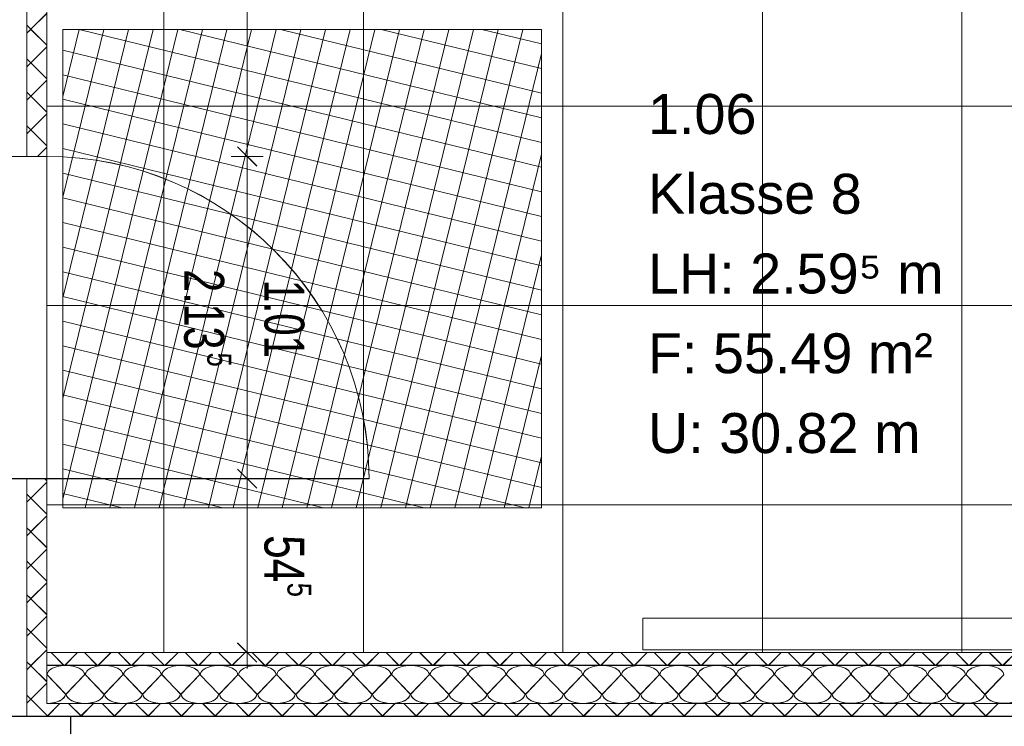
# Model space of a CAD drawing. Extents: x 229 to 926, y 37 to 878.
# Tile 12 of 163: x 554 to 615, y 165 to 209. Entities that reach past the tile are written whole.
import ezdxf
from ezdxf.lldxf.tags import DXFTag

# ---------------------------------------------------------------- set-up
doc = ezdxf.new("R2010")
doc.units = 0
doc.layers.get('0').update_dxf_attribs({"linetype": 'fein_strichliert', "lineweight": 13})
for name, color, linetype, lineweight in [('Ausstattung', 7, 'Continuous', 25), ('Axen', 7, 'Continuous', 25), ('Axen-A03CPAFYA9', 7, 'Continuous', 25), ('Bewegungsfläche', 7, 'Continuous', 25), ('Deckenspiegel', 7, 'Continuous', 25), ('Fullfläche', 7, 'Continuous', 25), ('Fullfläche-A03CPAG4A9', 7, 'Continuous', 25), ('Maßlinien', 7, 'Continuous', 25), ('Maßlinien-A03CPAG1A9', 7, 'Continuous', 25), ('Räume', 7, 'Continuous', 25), ('Räume-A03CPAG6A9', 7, 'Continuous', 25), ('Türen', 7, 'Continuous', 25), ('Türen-A03CPAFZA9', 7, 'Continuous', 25), ('Wände', 7, 'Continuous', 25), ('Wände-A03CPAG0A9', 7, 'Continuous', 25)]:
    doc.layers.add(name, color=color, linetype=linetype, lineweight=lineweight)
doc.styles.get("Standard").update_dxf_attribs({"font": 'arial.ttf'})
tags = doc.linetypes.add('ALL_S25', pattern=[0.001, 0, -0.001]).pattern_tags.tags
tags[6:7] = [DXFTag(74, 4), DXFTag(75, 0), DXFTag(340, '0'), DXFTag(46, 1.0), DXFTag(50, 0.0), DXFTag(44, 0.0), DXFTag(45, 0.0)]
tags[4:5] = [DXFTag(74, 4), DXFTag(75, 0), DXFTag(340, '0'), DXFTag(46, 1.0), DXFTag(50, 0.0), DXFTag(44, 0.0), DXFTag(45, 0.0)]
tags = doc.linetypes.add('ALL_S25-A03CPAG2A9', pattern=[0.001, 0, -0.001]).pattern_tags.tags
tags[6:7] = [DXFTag(74, 4), DXFTag(75, 0), DXFTag(340, '0'), DXFTag(46, 1.0), DXFTag(50, 0.0), DXFTag(44, 0.0), DXFTag(45, 0.0)]
tags[4:5] = [DXFTag(74, 4), DXFTag(75, 0), DXFTag(340, '0'), DXFTag(46, 1.0), DXFTag(50, 0.0), DXFTag(44, 0.0), DXFTag(45, 0.0)]
tags = doc.linetypes.add('fein_strichliert', pattern=[4, 1, -2, 1]).pattern_tags.tags
tags[8:9] = [DXFTag(74, 4), DXFTag(75, 0), DXFTag(340, '0'), DXFTag(46, 0.0), DXFTag(50, 0.0), DXFTag(44, 0.0), DXFTag(45, 0.0)]
tags[6:7] = [DXFTag(74, 4), DXFTag(75, 0), DXFTag(340, '0'), DXFTag(46, 0.0), DXFTag(50, 0.0), DXFTag(44, 0.0), DXFTag(45, 0.0)]
tags[4:5] = [DXFTag(74, 4), DXFTag(75, 0), DXFTag(340, '0'), DXFTag(46, 0.0), DXFTag(50, 0.0), DXFTag(44, 0.0), DXFTag(45, 0.0)]

# ---------------------------------------------------------------- blocks, each defined once
blk = doc.blocks.new('Referenz-A03CPAFUA9', base_point=(255.728, 66.032))
at = {"layer": 'Ausstattung', "color": 0, "lineweight": -2}
for p, q in [((592.686, 169.508), (592.686, 171.508)), ((592.686, 171.508), (632.686, 171.503)), ((632.686, 169.503), (592.686, 169.508))]:
    blk.add_line(p, q, dxfattribs=at)
at = {"layer": 'Axen', "color": 0, "linetype": 'ALL_S25', "lineweight": -2, "ltscale": 0.13}
blk.add_line((735.547, 165.341), (301.611, 165.341), dxfattribs=at)
at = {"layer": 'Bewegungsfläche', "color": 0, "lineweight": -2}
for p, q in [((556.335, 204.197), (557.365, 208.406)), ((556.335, 197.886), (558.91, 208.406)), ((556.335, 191.574), (560.454, 208.406)), ((556.335, 185.263), (561.998, 208.406)), ((556.335, 178.952), (563.542, 208.406)), ((556.335, 208.406), (586.336, 208.406)), ((556.335, 178.406), (556.335, 208.406)), ((556.335, 204.197), (557.365, 208.406)), ((556.335, 197.886), (558.91, 208.406)), ((556.335, 191.574), (560.454, 208.406)), ((556.335, 185.263), (561.998, 208.406)), ((556.335, 178.952), (563.542, 208.406)), ((556.335, 208.406), (586.336, 208.406)), ((556.335, 178.406), (556.335, 208.406)), ((557.36, 208.406), (586.336, 201.316)), ((557.36, 208.406), (586.336, 201.316)), ((557.746, 178.406), (565.087, 208.406)), ((557.746, 178.406), (565.087, 208.406)), ((559.29, 178.406), (566.631, 208.406)), ((559.29, 178.406), (566.631, 208.406)), ((560.834, 178.406), (568.175, 208.406)), ((560.834, 178.406), (568.175, 208.406)), ((562.379, 178.406), (569.719, 208.406)), ((562.379, 178.406), (569.719, 208.406)), ((563.671, 208.406), (586.336, 202.86)), ((563.671, 208.406), (586.336, 202.86)), ((563.923, 178.406), (571.264, 208.406)), ((563.923, 178.406), (571.264, 208.406)), ((565.467, 178.406), (572.808, 208.406)), ((565.467, 178.406), (572.808, 208.406)), ((567.012, 178.406), (574.352, 208.406)), ((567.012, 178.406), (574.352, 208.406)), ((568.556, 178.406), (575.896, 208.406)), ((568.556, 178.406), (575.896, 208.406)), ((569.982, 208.406), (586.336, 204.405)), ((569.982, 208.406), (586.336, 204.405)), ((570.1, 178.406), (577.441, 208.406)), ((570.1, 178.406), (577.441, 208.406)), ((571.644, 178.406), (578.985, 208.406)), ((571.644, 178.406), (578.985, 208.406)), ((573.189, 178.406), (580.529, 208.406)), ((573.189, 178.406), (580.529, 208.406)), ((574.733, 178.406), (582.074, 208.406)), ((574.733, 178.406), (582.074, 208.406)), ((576.277, 178.406), (583.618, 208.406)), ((576.277, 178.406), (583.618, 208.406)), ((576.293, 208.406), (586.336, 205.949)), ((576.293, 208.406), (586.336, 205.949)), ((577.821, 178.406), (585.162, 208.406)), ((577.821, 178.406), (585.162, 208.406)), ((582.605, 208.406), (586.336, 207.493)), ((582.605, 208.406), (586.336, 207.493)), ((586.336, 208.406), (586.336, 178.406)), ((586.336, 208.406), (586.336, 178.406)), ((556.335, 207.113), (586.336, 199.772)), ((556.335, 207.113), (586.336, 199.772)), ((579.366, 178.406), (586.336, 206.891)), ((579.366, 178.406), (586.336, 206.891)), ((556.335, 205.568), (586.336, 198.228)), ((556.335, 205.568), (586.336, 198.228)), ((556.335, 204.024), (586.336, 196.683)), ((556.335, 204.024), (586.336, 196.683)), ((556.335, 202.48), (586.336, 195.139)), ((556.335, 202.48), (586.336, 195.139)), ((556.335, 200.935), (586.336, 193.595)), ((556.335, 200.935), (586.336, 193.595)), ((580.91, 178.406), (586.336, 200.58)), ((580.91, 178.406), (586.336, 200.58)), ((556.335, 199.391), (586.336, 192.051)), ((556.335, 199.391), (586.336, 192.051)), ((556.335, 197.847), (586.336, 190.506)), ((556.335, 197.847), (586.336, 190.506)), ((556.335, 196.303), (586.336, 188.962)), ((556.335, 196.303), (586.336, 188.962)), ((556.335, 194.758), (586.336, 187.418)), ((556.335, 194.758), (586.336, 187.418)), ((582.454, 178.406), (586.336, 194.269)), ((582.454, 178.406), (586.336, 194.269)), ((556.335, 193.214), (586.336, 185.873)), ((556.335, 193.214), (586.336, 185.873)), ((556.335, 191.67), (586.336, 184.329)), ((556.335, 191.67), (586.336, 184.329)), ((556.335, 190.126), (586.336, 182.785)), ((556.335, 190.126), (586.336, 182.785)), ((556.335, 188.581), (586.336, 181.241)), ((556.335, 188.581), (586.336, 181.241)), ((583.999, 178.406), (586.336, 187.957)), ((583.999, 178.406), (586.336, 187.957)), ((556.335, 187.037), (586.336, 179.696)), ((556.335, 187.037), (586.336, 179.696)), ((556.335, 185.493), (585.299, 178.406)), ((556.335, 185.493), (585.299, 178.406)), ((556.335, 183.949), (578.988, 178.406)), ((556.335, 183.949), (578.988, 178.406)), ((556.335, 182.404), (572.676, 178.406)), ((556.335, 182.404), (572.676, 178.406)), ((585.543, 178.406), (586.336, 181.646)), ((585.543, 178.406), (586.336, 181.646)), ((556.335, 180.86), (566.365, 178.406)), ((556.335, 180.86), (566.365, 178.406)), ((556.335, 179.316), (560.054, 178.406)), ((556.335, 179.316), (560.054, 178.406)), ((586.336, 178.406), (556.335, 178.406)), ((586.336, 178.406), (556.335, 178.406))]:
    blk.add_line(p, q, dxfattribs=at)
at = {"layer": 'Fullfläche', "color": 0, "lineweight": -2}
for p, q in [((554.335, 208.416), (555.335, 209.415)), ((554.085, 208.663), (554.333, 208.416)), ((554.085, 208.164), (554.333, 208.412)), ((554.335, 208.412), (555.335, 207.412)), ((554.335, 206.316), (555.335, 207.315)), ((554.085, 206.563), (554.333, 206.316)), ((554.085, 206.064), (554.333, 206.312)), ((554.335, 206.312), (555.335, 205.312)), ((554.335, 204.216), (555.335, 205.215)), ((554.085, 204.463), (554.333, 204.216)), ((554.085, 203.964), (554.333, 204.212)), ((554.335, 204.212), (555.335, 203.212)), ((554.335, 202.116), (555.335, 203.115)), ((554.085, 202.363), (554.333, 202.116)), ((554.085, 201.864), (554.333, 202.112)), ((554.335, 202.112), (555.335, 201.112)), ((554.76, 200.441), (555.335, 201.015)), ((555.207, 180.241), (555.335, 180.112)), ((554.335, 179.016), (555.335, 180.015)), ((554.085, 179.263), (554.333, 179.016)), ((554.085, 178.764), (554.333, 179.011)), ((554.335, 179.011), (555.335, 178.012)), ((554.335, 176.916), (555.335, 177.915)), ((554.085, 177.163), (554.333, 176.916)), ((554.085, 176.664), (554.333, 176.911)), ((554.335, 176.911), (555.335, 175.912)), ((554.335, 174.816), (555.335, 175.815)), ((554.085, 175.063), (554.333, 174.816)), ((554.085, 174.564), (554.333, 174.811)), ((554.335, 174.811), (555.335, 173.812)), ((554.335, 172.716), (555.335, 173.715)), ((554.085, 172.963), (554.333, 172.716)), ((554.085, 172.464), (554.333, 172.711)), ((554.335, 172.711), (555.335, 171.712)), ((554.335, 170.616), (555.335, 171.615)), ((554.085, 170.863), (554.333, 170.616)), ((554.085, 170.364), (554.333, 170.611)), ((554.335, 170.611), (555.335, 169.612)), ((554.335, 168.515), (555.335, 169.515)), ((556.406, 168.541), (555.607, 169.341)), ((556.464, 168.541), (557.264, 169.341)), ((558.506, 168.541), (557.707, 169.341)), ((558.565, 168.541), (559.364, 169.341)), ((560.606, 168.541), (559.807, 169.341)), ((560.664, 168.541), (561.464, 169.341)), ((562.706, 168.541), (561.907, 169.341)), ((562.765, 168.541), (563.564, 169.341)), ((564.806, 168.541), (564.007, 169.341)), ((564.865, 168.541), (565.664, 169.341)), ((566.906, 168.541), (566.107, 169.341)), ((566.965, 168.541), (567.764, 169.341)), ((569.006, 168.541), (568.207, 169.341)), ((569.064, 168.541), (569.864, 169.341)), ((571.106, 168.541), (570.307, 169.341)), ((571.165, 168.541), (571.964, 169.341)), ((573.206, 168.541), (572.407, 169.341)), ((573.265, 168.541), (574.064, 169.341)), ((575.306, 168.541), (574.507, 169.341)), ((575.365, 168.541), (576.164, 169.341)), ((577.406, 168.541), (576.607, 169.341)), ((577.465, 168.541), (578.264, 169.341)), ((579.506, 168.541), (578.707, 169.341)), ((579.565, 168.541), (580.364, 169.341)), ((581.606, 168.541), (580.807, 169.341)), ((581.665, 168.541), (582.464, 169.341)), ((583.706, 168.541), (582.907, 169.341)), ((583.765, 168.541), (584.564, 169.341)), ((585.806, 168.541), (585.007, 169.341)), ((585.865, 168.541), (586.664, 169.341)), ((587.906, 168.541), (587.107, 169.341)), ((587.965, 168.541), (588.764, 169.341)), ((590.006, 168.541), (589.207, 169.341)), ((590.065, 168.541), (590.864, 169.341)), ((592.106, 168.541), (591.307, 169.341)), ((592.165, 168.541), (592.964, 169.341)), ((594.206, 168.541), (593.407, 169.341)), ((594.265, 168.541), (595.064, 169.341)), ((596.307, 168.541), (595.507, 169.341)), ((596.365, 168.541), (597.164, 169.341)), ((598.407, 168.541), (597.607, 169.341)), ((598.465, 168.541), (599.264, 169.341)), ((600.507, 168.541), (599.707, 169.341)), ((600.565, 168.541), (601.364, 169.341)), ((602.607, 168.541), (601.807, 169.341)), ((602.665, 168.541), (603.464, 169.341)), ((604.707, 168.541), (603.907, 169.341)), ((604.765, 168.541), (605.564, 169.341)), ((606.807, 168.541), (606.007, 169.341)), ((606.865, 168.541), (607.664, 169.341)), ((608.907, 168.541), (608.107, 169.341)), ((608.965, 168.541), (609.764, 169.341)), ((611.007, 168.541), (610.207, 169.341)), ((611.065, 168.541), (611.864, 169.341)), ((613.107, 168.541), (612.308, 169.341)), ((613.165, 168.541), (613.964, 169.341)), ((615.207, 168.541), (614.408, 169.341)), ((615.265, 168.541), (616.064, 169.341)), ((554.085, 168.763), (554.333, 168.515)), ((554.085, 168.264), (554.333, 168.511)), ((554.335, 168.511), (555.335, 167.512)), ((555.359, 167.941), (556.511, 166.741)), ((556.559, 166.741), (557.711, 167.941)), ((557.759, 167.941), (558.911, 166.741)), ((558.959, 166.741), (560.111, 167.941)), ((560.159, 167.941), (561.311, 166.741)), ((561.359, 166.741), (562.511, 167.941)), ((562.559, 167.941), (563.711, 166.741)), ((563.759, 166.741), (564.911, 167.941)), ((564.959, 167.941), (566.111, 166.741)), ((566.159, 166.741), (567.311, 167.941)), ((567.359, 167.941), (568.511, 166.741)), ((568.559, 166.741), (569.711, 167.941)), ((569.759, 167.941), (570.911, 166.741)), ((570.959, 166.741), (572.111, 167.941)), ((572.159, 167.941), (573.311, 166.741)), ((573.359, 166.741), (574.511, 167.941)), ((574.559, 167.941), (575.711, 166.741)), ((575.759, 166.741), (576.911, 167.941)), ((576.959, 167.941), (578.111, 166.741)), ((578.16, 166.741), (579.311, 167.941)), ((579.359, 167.941), (580.511, 166.741)), ((580.559, 166.741), (581.711, 167.941)), ((581.759, 167.941), (582.911, 166.741)), ((582.959, 166.741), (584.111, 167.941)), ((584.159, 167.941), (585.312, 166.741)), ((585.359, 166.741), (586.512, 167.941)), ((586.56, 167.941), (587.711, 166.741)), ((587.76, 166.741), (588.912, 167.941)), ((588.96, 167.941), (590.112, 166.741)), ((590.16, 166.741), (591.312, 167.941)), ((591.36, 167.941), (592.512, 166.741)), ((592.56, 166.741), (593.712, 167.941)), ((593.76, 167.941), (594.912, 166.741)), ((594.96, 166.741), (596.112, 167.941)), ((596.16, 167.941), (597.312, 166.741)), ((597.36, 166.741), (598.512, 167.941)), ((598.56, 167.941), (599.712, 166.741)), ((599.76, 166.741), (600.912, 167.941)), ((600.96, 167.941), (602.112, 166.741)), ((602.16, 166.741), (603.312, 167.941)), ((603.36, 167.941), (604.512, 166.741)), ((604.56, 166.741), (605.712, 167.941)), ((605.76, 167.941), (606.912, 166.741)), ((606.96, 166.741), (608.112, 167.941)), ((608.16, 167.941), (609.312, 166.741)), ((609.36, 166.741), (610.512, 167.941)), ((610.56, 167.941), (611.712, 166.741)), ((611.76, 166.741), (612.912, 167.941)), ((612.96, 167.941), (614.112, 166.741)), ((614.16, 166.741), (615.312, 167.941)), ((554.335, 166.416), (555.335, 167.415)), ((554.085, 166.663), (554.333, 166.416)), ((554.085, 166.164), (554.333, 166.411)), ((554.335, 166.411), (555.335, 165.412)), ((555.363, 165.341), (556.163, 166.141)), ((557.507, 165.341), (556.708, 166.141)), ((557.464, 165.341), (558.263, 166.141)), ((559.607, 165.341), (558.808, 166.141)), ((559.564, 165.341), (560.363, 166.141)), ((561.707, 165.341), (560.908, 166.141)), ((561.664, 165.341), (562.463, 166.141)), ((563.807, 165.341), (563.008, 166.141)), ((563.764, 165.341), (564.563, 166.141)), ((565.907, 165.341), (565.108, 166.141)), ((565.864, 165.341), (566.663, 166.141)), ((568.007, 165.341), (567.208, 166.141)), ((567.964, 165.341), (568.763, 166.141)), ((570.107, 165.341), (569.308, 166.141)), ((570.064, 165.341), (570.863, 166.141)), ((572.207, 165.341), (571.408, 166.141)), ((572.164, 165.341), (572.963, 166.141)), ((574.307, 165.341), (573.508, 166.141)), ((574.264, 165.341), (575.063, 166.141)), ((576.407, 165.341), (575.608, 166.141)), ((576.364, 165.341), (577.163, 166.141)), ((578.507, 165.341), (577.708, 166.141)), ((578.464, 165.341), (579.263, 166.141)), ((580.607, 165.341), (579.808, 166.141)), ((580.564, 165.341), (581.363, 166.141)), ((582.707, 165.341), (581.908, 166.141)), ((582.664, 165.341), (583.463, 166.141)), ((584.807, 165.341), (584.008, 166.141)), ((584.764, 165.341), (585.563, 166.141)), ((586.907, 165.341), (586.108, 166.141)), ((586.864, 165.341), (587.663, 166.141)), ((589.007, 165.341), (588.208, 166.141)), ((588.964, 165.341), (589.763, 166.141)), ((591.107, 165.341), (590.308, 166.141)), ((591.064, 165.341), (591.863, 166.141)), ((593.208, 165.341), (592.408, 166.141)), ((593.164, 165.341), (593.963, 166.141)), ((595.307, 165.341), (594.508, 166.141)), ((595.264, 165.341), (596.063, 166.141)), ((597.408, 165.341), (596.608, 166.141)), ((597.364, 165.341), (598.163, 166.141)), ((599.508, 165.341), (598.708, 166.141)), ((599.464, 165.341), (600.263, 166.141)), ((601.608, 165.341), (600.808, 166.141)), ((601.564, 165.341), (602.363, 166.141)), ((603.708, 165.341), (602.908, 166.141)), ((603.664, 165.341), (604.463, 166.141)), ((605.808, 165.341), (605.008, 166.141)), ((605.764, 165.341), (606.563, 166.141)), ((607.908, 165.341), (607.109, 166.141)), ((607.864, 165.341), (608.663, 166.141)), ((610.008, 165.341), (609.209, 166.141)), ((609.964, 165.341), (610.763, 166.141)), ((612.108, 165.341), (611.309, 166.141)), ((612.064, 165.341), (612.863, 166.141)), ((614.208, 165.341), (613.409, 166.141)), ((614.164, 165.341), (614.963, 166.141)), ((555.407, 165.341), (555.335, 165.413))]:
    blk.add_line(p, q, dxfattribs=at)
for centre, start_param, end_param in [((556.535, 167.941), 0, 3.141593), ((558.935, 167.941), 0, 3.141593), ((561.335, 167.941), 0, 3.141593), ((563.735, 167.941), 0, 3.141593), ((566.135, 167.941), 0, 3.141593), ((568.535, 167.941), 0, 3.141593), ((570.935, 167.941), 0, 3.141593), ((573.335, 167.941), 0, 3.141593), ((575.735, 167.941), 0, 3.141593), ((578.135, 167.941), 0, 3.141593), ((580.535, 167.941), 0, 3.141593), ((582.935, 167.941), 0, 3.141593), ((585.335, 167.941), 0, 3.141593), ((587.736, 167.941), 0, 3.141593), ((590.136, 167.941), 0, 3.141593), ((592.536, 167.941), 0, 3.141593), ((594.936, 167.941), 0, 3.141593), ((597.336, 167.941), 0, 3.141593), ((599.736, 167.941), 0, 3.141593), ((602.136, 167.941), 0, 3.141593), ((604.536, 167.941), 0, 3.141593), ((606.936, 167.941), 0, 3.141593), ((609.336, 167.941), 0, 3.141593), ((611.736, 167.941), 0, 3.141593), ((614.136, 167.941), 0, 3.141593), ((555.335, 166.741), 4.712389, 6.283185), ((557.735, 166.741), 3.141593, 4.712389), ((557.735, 166.741), 4.712389, 6.283185), ((560.135, 166.741), 3.141593, 4.712389), ((560.135, 166.741), 4.712389, 6.283185), ((562.535, 166.741), 3.141593, 4.712389), ((562.535, 166.741), 4.712389, 6.283185), ((564.935, 166.741), 3.141593, 4.712389), ((564.935, 166.741), 4.712389, 6.283185), ((567.335, 166.741), 3.141593, 4.712389), ((567.335, 166.741), 4.712389, 6.283185), ((569.735, 166.741), 3.141593, 4.712389), ((569.735, 166.741), 4.712389, 6.283185), ((572.135, 166.741), 3.141593, 4.712389), ((572.135, 166.741), 4.712389, 6.283185), ((574.535, 166.741), 3.141593, 4.712389), ((574.535, 166.741), 4.712389, 6.283185), ((576.936, 166.741), 3.141593, 4.712389), ((576.936, 166.741), 4.712389, 6.283185), ((579.335, 166.741), 3.141593, 4.712389), ((579.335, 166.741), 4.712389, 6.283185), ((581.735, 166.741), 3.141593, 4.712389), ((581.735, 166.741), 4.712389, 6.283185), ((584.135, 166.741), 3.141593, 4.712389), ((584.135, 166.741), 4.712389, 6.283185), ((586.536, 166.741), 3.141593, 4.712389), ((586.536, 166.741), 4.712389, 6.283185), ((588.936, 166.741), 3.141593, 4.712389), ((588.936, 166.741), 4.712389, 6.283185), ((591.336, 166.741), 3.141593, 4.712389), ((591.336, 166.741), 4.712389, 6.283185), ((593.736, 166.741), 3.141593, 4.712389), ((593.736, 166.741), 4.712389, 6.283185), ((596.136, 166.741), 3.141593, 4.712389), ((596.136, 166.741), 4.712389, 6.283185), ((598.536, 166.741), 3.141593, 4.712389), ((598.536, 166.741), 4.712389, 6.283185), ((600.936, 166.741), 3.141593, 4.712389), ((600.936, 166.741), 4.712389, 6.283185), ((603.336, 166.741), 3.141593, 4.712389), ((603.336, 166.741), 4.712389, 6.283185), ((605.736, 166.741), 3.141593, 4.712389), ((605.736, 166.741), 4.712389, 6.283185), ((608.136, 166.741), 3.141593, 4.712389), ((608.136, 166.741), 4.712389, 6.283185), ((610.536, 166.741), 3.141593, 4.712389), ((610.536, 166.741), 4.712389, 6.283185), ((612.936, 166.741), 3.141593, 4.712389), ((612.936, 166.741), 4.712389, 6.283185), ((615.336, 166.741), 3.141593, 4.712389), ((615.336, 166.741), 4.712389, 6.283185)]:
    blk.add_ellipse(centre, major_axis=(1.176, 0), ratio=0.5, start_param=start_param, end_param=end_param, dxfattribs=at)
at = {"layer": 'Maßlinien', "color": 0, "lineweight": -2}
for p, q in [((567.897, 269.381), (567.897, 200.441)), ((567.297, 201.041), (568.497, 199.841)), ((567.897, 200.441), (566.897, 200.441)), ((567.897, 200.441), (568.897, 200.441)), ((567.897, 200.441), (567.897, 180.241)), ((567.297, 180.841), (568.497, 179.641)), ((567.897, 180.241), (566.897, 180.241)), ((567.897, 180.241), (568.897, 180.241)), ((567.897, 180.241), (567.897, 169.341)), ((567.297, 169.941), (568.497, 168.741)), ((567.897, 169.341), (566.897, 169.341)), ((567.897, 169.341), (568.897, 169.341)), ((567.897, 169.341), (567.897, 168.341))]:
    blk.add_line(p, q, dxfattribs=at)
at = {"layer": 'Türen', "color": 0, "lineweight": -2}
blk.add_line((555.335, 180.241), (575.536, 180.241), dxfattribs=at)
blk.add_ellipse((555.335, 180.241), major_axis=(20.2, 0), ratio=1, start_param=0, end_param=1.570796, dxfattribs=at)
at = {"layer": 'Wände', "color": 0, "lineweight": -2}
for p, q in [((554.085, 364.093), (554.085, 200.441)), ((555.335, 265.342), (555.335, 200.441)), ((550.335, 200.441), (555.335, 200.441)), ((550.335, 180.241), (555.335, 180.241)), ((554.085, 180.241), (554.085, 165.341)), ((555.335, 180.241), (555.335, 178.241)), ((555.335, 178.241), (555.335, 166.141)), ((555.335, 169.341), (670.036, 169.341)), ((670.037, 168.541), (555.335, 168.541)), ((555.335, 166.141), (670.837, 166.141)), ((549.335, 165.341), (674.036, 165.341)), ((556.835, 165.341), (556.835, 97.34))]:
    blk.add_line(p, q, dxfattribs=at)
at = {"layer": 'Maßlinien', "color": 0, "lineweight": -2, "attachment_point": 1, "rotation": 270.00001}
for s, insert, char_height in [('{\\W0.74;\\fArial;2.13}', (566.455, 193.371), 2.50002), ('{\\W0.72;\\fArial;1.01}', (571.48, 192.709), 2.50002), ('{\\W0.76;\\fArial;5}', (566.898, 188.142), 1.50001), ('{\\W0.76;\\fArial;54}', (571.48, 176.701), 2.50002), ('{\\W0.76;\\fArial;5}', (571.922, 173.713), 1.50001)]:
    blk.add_mtext(s, dxfattribs=dict(at, insert=insert, char_height=char_height))
at = {"layer": 'Räume', "color": 0, "lineweight": -2, "char_height": 2.50002, "attachment_point": 1, "rotation": 0.00001}
for s, insert in [('{\\fArial;1.06}', (593.016, 204.351)), ('{\\fArial;Klasse 8}', (593.016, 199.351)), ('{\\fArial;LH: 2.59⁵ m}', (593.016, 194.351)), ('{\\fArial;F: 55.49 m²}', (593.016, 189.351)), ('{\\fArial;U: 30.82 m}', (593.016, 184.351))]:
    blk.add_mtext(s, dxfattribs=dict(at, insert=insert))
blk = doc.blocks.new('Referenz-A03CPAG8A9', base_point=(281.599, 66.032))
at = {"layer": 'Axen-A03CPAFYA9', "color": 0, "linetype": 'ALL_S25-A03CPAG2A9', "lineweight": -2, "ltscale": 0.13}
blk.add_line((735.547, 165.347), (301.612, 165.347), dxfattribs=at)
at = {"layer": 'Deckenspiegel', "color": 0, "lineweight": -2}
for p, q in [((555.333, 362.847), (555.333, 169.347)), ((562.683, 362.847), (562.683, 169.347)), ((575.183, 362.847), (575.183, 169.347)), ((587.683, 362.847), (587.683, 169.347)), ((600.183, 362.847), (600.183, 169.347)), ((612.683, 362.847), (612.683, 169.347)), ((670.033, 203.597), (555.333, 203.597)), ((670.033, 191.097), (555.333, 191.097)), ((670.033, 178.597), (555.333, 178.597)), ((555.333, 169.347), (670.033, 169.347))]:
    blk.add_line(p, q, dxfattribs=at)
at = {"layer": 'Fullfläche-A03CPAG4A9', "color": 0, "lineweight": -2}
for p, q in [((554.333, 208.422), (555.333, 209.422)), ((554.083, 208.669), (554.331, 208.422)), ((554.083, 208.171), (554.331, 208.418)), ((554.333, 208.418), (555.333, 207.418)), ((554.333, 206.322), (555.333, 207.322)), ((554.083, 206.569), (554.331, 206.322)), ((554.083, 206.071), (554.331, 206.318)), ((554.333, 206.318), (555.333, 205.318)), ((554.333, 204.222), (555.333, 205.222)), ((554.083, 204.469), (554.331, 204.222)), ((554.083, 203.971), (554.331, 204.218)), ((554.333, 204.218), (555.333, 203.218)), ((554.333, 202.122), (555.333, 203.121)), ((554.083, 202.369), (554.331, 202.122)), ((554.083, 201.871), (554.331, 202.118)), ((554.333, 202.118), (555.333, 201.119)), ((554.758, 200.447), (555.333, 201.021)), ((555.205, 180.247), (555.333, 180.119)), ((554.333, 179.022), (555.333, 180.021)), ((554.083, 179.27), (554.331, 179.022)), ((554.083, 178.77), (554.331, 179.018)), ((554.333, 179.018), (555.333, 178.019)), ((554.333, 176.922), (555.333, 177.921)), ((554.083, 177.17), (554.331, 176.922)), ((554.083, 176.67), (554.331, 176.918)), ((554.333, 176.918), (555.333, 175.919)), ((554.333, 174.822), (555.333, 175.821)), ((554.083, 175.07), (554.331, 174.822)), ((554.083, 174.57), (554.331, 174.818)), ((554.333, 174.818), (555.333, 173.819)), ((554.333, 172.722), (555.333, 173.721)), ((554.083, 172.97), (554.331, 172.722)), ((554.083, 172.47), (554.331, 172.718)), ((554.333, 172.718), (555.333, 171.719)), ((554.333, 170.622), (555.333, 171.621)), ((554.083, 170.87), (554.331, 170.622)), ((554.083, 170.37), (554.331, 170.618)), ((554.333, 170.618), (555.333, 169.619)), ((554.333, 168.522), (555.333, 169.521)), ((556.404, 168.547), (555.605, 169.347)), ((556.462, 168.547), (557.262, 169.347)), ((558.504, 168.547), (557.705, 169.347)), ((558.562, 168.547), (559.362, 169.347)), ((560.604, 168.547), (559.805, 169.347)), ((560.662, 168.547), (561.462, 169.347)), ((562.704, 168.547), (561.905, 169.347)), ((562.762, 168.547), (563.562, 169.347)), ((564.804, 168.547), (564.005, 169.347)), ((564.862, 168.547), (565.662, 169.347)), ((566.904, 168.547), (566.105, 169.347)), ((566.962, 168.547), (567.762, 169.347)), ((569.004, 168.547), (568.205, 169.347)), ((569.062, 168.547), (569.861, 169.347)), ((571.104, 168.547), (570.305, 169.347)), ((571.162, 168.547), (571.962, 169.347)), ((573.204, 168.547), (572.405, 169.347)), ((573.262, 168.547), (574.061, 169.347)), ((575.304, 168.547), (574.505, 169.347)), ((575.362, 168.547), (576.161, 169.347)), ((577.404, 168.547), (576.605, 169.347)), ((577.462, 168.547), (578.261, 169.347)), ((579.504, 168.547), (578.705, 169.347)), ((579.562, 168.547), (580.361, 169.347)), ((581.604, 168.547), (580.805, 169.347)), ((581.662, 168.547), (582.461, 169.347)), ((583.704, 168.547), (582.905, 169.347)), ((583.762, 168.547), (584.561, 169.347)), ((585.804, 168.547), (585.005, 169.347)), ((585.862, 168.547), (586.661, 169.347)), ((587.904, 168.547), (587.105, 169.347)), ((587.962, 168.547), (588.761, 169.347)), ((590.004, 168.547), (589.205, 169.347)), ((590.062, 168.547), (590.861, 169.347)), ((592.104, 168.547), (591.305, 169.347)), ((592.162, 168.547), (592.961, 169.347)), ((594.204, 168.547), (593.405, 169.347)), ((594.262, 168.547), (595.061, 169.347)), ((596.304, 168.547), (595.505, 169.347)), ((596.362, 168.547), (597.161, 169.347)), ((598.404, 168.547), (597.605, 169.348)), ((598.462, 168.547), (599.261, 169.348)), ((600.504, 168.547), (599.705, 169.348)), ((600.562, 168.547), (601.361, 169.348)), ((602.604, 168.547), (601.805, 169.348)), ((602.662, 168.547), (603.461, 169.348)), ((604.704, 168.547), (603.905, 169.348)), ((604.762, 168.547), (605.561, 169.348)), ((606.804, 168.548), (606.005, 169.348)), ((606.862, 168.548), (607.661, 169.348)), ((608.904, 168.548), (608.105, 169.348)), ((608.962, 168.548), (609.761, 169.348)), ((611.004, 168.548), (610.205, 169.348)), ((611.062, 168.548), (611.861, 169.348)), ((613.104, 168.548), (612.305, 169.348)), ((613.162, 168.548), (613.961, 169.348)), ((615.204, 168.548), (614.405, 169.348)), ((615.262, 168.548), (616.061, 169.348)), ((554.083, 168.77), (554.331, 168.522)), ((554.083, 168.27), (554.331, 168.518)), ((554.333, 168.518), (555.333, 167.519)), ((555.357, 167.947), (556.509, 166.747)), ((556.557, 166.747), (557.709, 167.947)), ((557.757, 167.947), (558.909, 166.747)), ((558.957, 166.747), (560.109, 167.947)), ((560.157, 167.947), (561.309, 166.747)), ((561.357, 166.747), (562.509, 167.947)), ((562.557, 167.947), (563.709, 166.747)), ((563.757, 166.747), (564.909, 167.947)), ((564.957, 167.947), (566.109, 166.747)), ((566.157, 166.747), (567.309, 167.947)), ((567.357, 167.947), (568.509, 166.747)), ((568.557, 166.747), (569.709, 167.947)), ((569.757, 167.947), (570.909, 166.747)), ((570.957, 166.747), (572.109, 167.947)), ((572.157, 167.947), (573.309, 166.747)), ((573.357, 166.747), (574.509, 167.947)), ((574.557, 167.947), (575.709, 166.747)), ((575.757, 166.747), (576.909, 167.947)), ((576.957, 167.947), (578.109, 166.747)), ((578.157, 166.747), (579.309, 167.947)), ((579.357, 167.947), (580.509, 166.747)), ((580.557, 166.747), (581.709, 167.947)), ((581.757, 167.947), (582.909, 166.747)), ((582.957, 166.747), (584.109, 167.947)), ((584.157, 167.947), (585.309, 166.747)), ((585.357, 166.747), (586.509, 167.947)), ((586.557, 167.947), (587.709, 166.747)), ((587.757, 166.747), (588.909, 167.947)), ((588.957, 167.947), (590.109, 166.747)), ((590.157, 166.747), (591.309, 167.947)), ((591.357, 167.947), (592.509, 166.747)), ((592.557, 166.747), (593.709, 167.947)), ((593.757, 167.947), (594.909, 166.747)), ((594.957, 166.747), (596.109, 167.947)), ((596.157, 167.947), (597.309, 166.748)), ((597.357, 166.748), (598.509, 167.947)), ((598.557, 167.947), (599.709, 166.748)), ((599.757, 166.748), (600.909, 167.948)), ((600.957, 167.948), (602.109, 166.748)), ((602.157, 166.748), (603.309, 167.948)), ((603.357, 167.948), (604.509, 166.748)), ((604.557, 166.748), (605.709, 167.948)), ((605.757, 167.948), (606.909, 166.748)), ((606.957, 166.748), (608.109, 167.948)), ((608.157, 167.948), (609.309, 166.748)), ((609.357, 166.748), (610.509, 167.948)), ((610.557, 167.948), (611.709, 166.748)), ((611.757, 166.748), (612.909, 167.948)), ((612.957, 167.948), (614.109, 166.748)), ((614.157, 166.748), (615.309, 167.948)), ((554.333, 166.422), (555.333, 167.421)), ((554.083, 166.67), (554.331, 166.422)), ((554.083, 166.17), (554.331, 166.418)), ((554.333, 166.418), (555.333, 165.419)), ((555.361, 165.347), (556.161, 166.147)), ((557.505, 165.347), (556.706, 166.147)), ((557.461, 165.347), (558.261, 166.147)), ((559.605, 165.347), (558.806, 166.147)), ((559.561, 165.347), (560.361, 166.147)), ((561.705, 165.347), (560.906, 166.147)), ((561.661, 165.347), (562.461, 166.147)), ((563.805, 165.347), (563.006, 166.147)), ((563.761, 165.347), (564.561, 166.147)), ((565.905, 165.347), (565.106, 166.147)), ((565.861, 165.347), (566.661, 166.147)), ((568.005, 165.347), (567.206, 166.147)), ((567.961, 165.347), (568.761, 166.147)), ((570.105, 165.347), (569.306, 166.147)), ((570.061, 165.347), (570.861, 166.147)), ((572.205, 165.347), (571.406, 166.147)), ((572.161, 165.347), (572.961, 166.147)), ((574.305, 165.347), (573.506, 166.147)), ((574.261, 165.347), (575.06, 166.147)), ((576.405, 165.347), (575.606, 166.147)), ((576.361, 165.347), (577.16, 166.147)), ((578.505, 165.347), (577.706, 166.147)), ((578.461, 165.347), (579.26, 166.147)), ((580.605, 165.347), (579.806, 166.147)), ((580.561, 165.347), (581.36, 166.147)), ((582.705, 165.347), (581.906, 166.147)), ((582.661, 165.347), (583.46, 166.147)), ((584.805, 165.347), (584.006, 166.147)), ((584.761, 165.347), (585.56, 166.147)), ((586.905, 165.347), (586.106, 166.147)), ((586.861, 165.347), (587.66, 166.147)), ((589.005, 165.347), (588.206, 166.147)), ((588.961, 165.347), (589.76, 166.147)), ((591.105, 165.347), (590.306, 166.147)), ((591.061, 165.347), (591.86, 166.147)), ((593.205, 165.347), (592.406, 166.147)), ((593.161, 165.347), (593.96, 166.147)), ((595.305, 165.347), (594.506, 166.147)), ((595.261, 165.347), (596.06, 166.147)), ((597.405, 165.348), (596.606, 166.147)), ((597.361, 165.348), (598.16, 166.148)), ((599.505, 165.348), (598.706, 166.148)), ((599.461, 165.348), (600.26, 166.148)), ((601.605, 165.348), (600.806, 166.148)), ((601.561, 165.348), (602.36, 166.148)), ((603.705, 165.348), (602.906, 166.148)), ((603.661, 165.348), (604.46, 166.148)), ((605.805, 165.348), (605.006, 166.148)), ((605.761, 165.348), (606.56, 166.148)), ((607.905, 165.348), (607.106, 166.148)), ((607.861, 165.348), (608.66, 166.148)), ((610.005, 165.348), (609.206, 166.148)), ((609.961, 165.348), (610.76, 166.148)), ((612.105, 165.348), (611.306, 166.148)), ((612.061, 165.348), (612.86, 166.148)), ((614.205, 165.348), (613.406, 166.148)), ((614.161, 165.348), (614.96, 166.148)), ((555.405, 165.347), (555.333, 165.419))]:
    blk.add_line(p, q, dxfattribs=at)
for centre, start_param, end_param in [((556.533, 167.947), 0, 3.141593), ((558.933, 167.947), 0, 3.141593), ((561.333, 167.947), 0, 3.141593), ((563.733, 167.947), 0, 3.141593), ((566.133, 167.947), 0, 3.141593), ((568.533, 167.947), 0, 3.141593), ((570.933, 167.947), 0, 3.141593), ((573.333, 167.947), 0, 3.141593), ((575.733, 167.947), 0, 3.141593), ((578.133, 167.947), 0, 3.141593), ((580.533, 167.947), 0, 3.141593), ((582.933, 167.947), 0, 3.141593), ((585.333, 167.947), 0, 3.141593), ((587.733, 167.947), 0, 3.141593), ((590.133, 167.947), 0, 3.141593), ((592.533, 167.947), 0, 3.141593), ((594.933, 167.947), 0, 3.141593), ((597.333, 167.947), 0, 3.141593), ((599.733, 167.948), 0, 3.141593), ((602.133, 167.948), 0, 3.141593), ((604.533, 167.948), 0, 3.141593), ((606.933, 167.948), 0, 3.141593), ((609.333, 167.948), 0, 3.141593), ((611.733, 167.948), 0, 3.141593), ((614.133, 167.948), 0, 3.141593), ((555.333, 166.747), 4.712389, 6.283185), ((557.733, 166.747), 3.141593, 4.712389), ((557.733, 166.747), 4.712389, 6.283185), ((560.133, 166.747), 3.141593, 4.712389), ((560.133, 166.747), 4.712389, 6.283185), ((562.533, 166.747), 3.141593, 4.712389), ((562.533, 166.747), 4.712389, 6.283185), ((564.933, 166.747), 3.141593, 4.712389), ((564.933, 166.747), 4.712389, 6.283185), ((567.333, 166.747), 3.141593, 4.712389), ((567.333, 166.747), 4.712389, 6.283185), ((569.733, 166.747), 3.141593, 4.712389), ((569.733, 166.747), 4.712389, 6.283185), ((572.133, 166.747), 3.141593, 4.712389), ((572.133, 166.747), 4.712389, 6.283185), ((574.533, 166.747), 3.141593, 4.712389), ((574.533, 166.747), 4.712389, 6.283185), ((576.933, 166.747), 3.141593, 4.712389), ((576.933, 166.747), 4.712389, 6.283185), ((579.333, 166.747), 3.141593, 4.712389), ((579.333, 166.747), 4.712389, 6.283185), ((581.733, 166.747), 3.141593, 4.712389), ((581.733, 166.747), 4.712389, 6.283185), ((584.133, 166.747), 3.141593, 4.712389), ((584.133, 166.747), 4.712389, 6.283185), ((586.533, 166.747), 3.141593, 4.712389), ((586.533, 166.747), 4.712389, 6.283185), ((588.933, 166.747), 3.141593, 4.712389), ((588.933, 166.747), 4.712389, 6.283185), ((591.333, 166.747), 3.141593, 4.712389), ((591.333, 166.747), 4.712389, 6.283185), ((593.733, 166.747), 3.141593, 4.712389), ((593.733, 166.747), 4.712389, 6.283185), ((596.133, 166.748), 3.141593, 4.712389), ((596.133, 166.748), 4.712389, 6.283185), ((598.533, 166.748), 3.141593, 4.712389), ((598.533, 166.748), 4.712389, 6.283185), ((600.933, 166.748), 3.141593, 4.712389), ((600.933, 166.748), 4.712389, 6.283185), ((603.333, 166.748), 3.141593, 4.712389), ((603.333, 166.748), 4.712389, 6.283185), ((605.733, 166.748), 3.141593, 4.712389), ((605.733, 166.748), 4.712389, 6.283185), ((608.133, 166.748), 3.141593, 4.712389), ((608.133, 166.748), 4.712389, 6.283185), ((610.533, 166.748), 3.141593, 4.712389), ((610.533, 166.748), 4.712389, 6.283185), ((612.933, 166.748), 3.141593, 4.712389), ((612.933, 166.748), 4.712389, 6.283185), ((615.333, 166.748), 3.141593, 4.712389), ((615.333, 166.748), 4.712389, 6.283185)]:
    blk.add_ellipse(centre, major_axis=(1.176, 0), ratio=0.5, start_param=start_param, end_param=end_param, dxfattribs=at)
at = {"layer": 'Maßlinien-A03CPAG1A9', "color": 0, "lineweight": -2}
for p, q in [((567.895, 269.386), (567.895, 200.447)), ((567.295, 201.047), (568.495, 199.847)), ((567.895, 200.447), (566.895, 200.447)), ((567.895, 200.447), (568.895, 200.447)), ((567.895, 200.447), (567.895, 180.247)), ((567.295, 180.847), (568.495, 179.647)), ((567.895, 180.247), (566.895, 180.247)), ((567.895, 180.247), (568.895, 180.247)), ((567.895, 180.247), (567.895, 169.347)), ((567.295, 169.947), (568.495, 168.747)), ((567.895, 169.347), (566.895, 169.347)), ((567.895, 169.347), (568.895, 169.347)), ((567.895, 169.347), (567.895, 168.347))]:
    blk.add_line(p, q, dxfattribs=at)
at = {"layer": 'Türen-A03CPAFZA9', "color": 0, "lineweight": -2}
blk.add_line((555.333, 180.247), (575.533, 180.247), dxfattribs=at)
blk.add_ellipse((555.333, 180.247), major_axis=(20.2, 0), ratio=1, start_param=0, end_param=1.570796, dxfattribs=at)
at = {"layer": 'Wände-A03CPAG0A9', "color": 0, "lineweight": -2}
for p, q in [((554.083, 364.097), (554.083, 200.447)), ((555.333, 265.347), (555.333, 200.447)), ((550.333, 200.447), (555.333, 200.447)), ((550.333, 180.247), (555.333, 180.247)), ((554.083, 180.247), (554.083, 165.347)), ((555.333, 180.247), (555.333, 178.247)), ((555.333, 178.247), (555.333, 166.147)), ((555.333, 169.347), (670.033, 169.347)), ((670.033, 168.548), (555.333, 168.547)), ((555.333, 166.147), (670.833, 166.148)), ((549.333, 165.347), (674.033, 165.347)), ((556.833, 165.347), (556.833, 97.347))]:
    blk.add_line(p, q, dxfattribs=at)
at = {"layer": 'Maßlinien-A03CPAG1A9', "color": 0, "lineweight": -2, "attachment_point": 1, "rotation": 270.00001}
for s, insert, char_height in [('{\\W0.74;\\fArial;2.13}', (566.453, 193.378), 2.49999), ('{\\W0.72;\\fArial;1.01}', (571.478, 192.715), 2.49999), ('{\\W0.76;\\fArial;5}', (566.895, 188.149), 1.5), ('{\\W0.76;\\fArial;54}', (571.478, 176.707), 2.49999), ('{\\W0.76;\\fArial;5}', (571.92, 173.719), 1.5)]:
    blk.add_mtext(s, dxfattribs=dict(at, insert=insert, char_height=char_height))
at = {"layer": 'Räume-A03CPAG6A9', "color": 0, "lineweight": -2, "char_height": 2.49999, "attachment_point": 1, "rotation": 0.00001}
for s, insert in [('{\\fArial;1.06}', (593.014, 204.357)), ('{\\fArial;Klasse 8}', (593.014, 199.357)), ('{\\fArial;LH: 2.59⁵ m}', (593.014, 194.357)), ('{\\fArial;F: 55.49 m²}', (593.014, 189.357)), ('{\\fArial;U: 30.82 m}', (593.014, 184.357))]:
    blk.add_mtext(s, dxfattribs=dict(at, insert=insert))

msp = doc.modelspace()

# ---------------------------------------------------------------- block references
at = {"color": 251, "lineweight": 13, "ltscale": 0.13, "true_color": 0x606060}
for name, p in [('Referenz-A03CPAFUA9', (255.728, 66.032)), ('Referenz-A03CPAG8A9', (281.599, 66.032))]:
    msp.add_blockref(name, p, dxfattribs=at)

doc.saveas('drawing.dxf')
